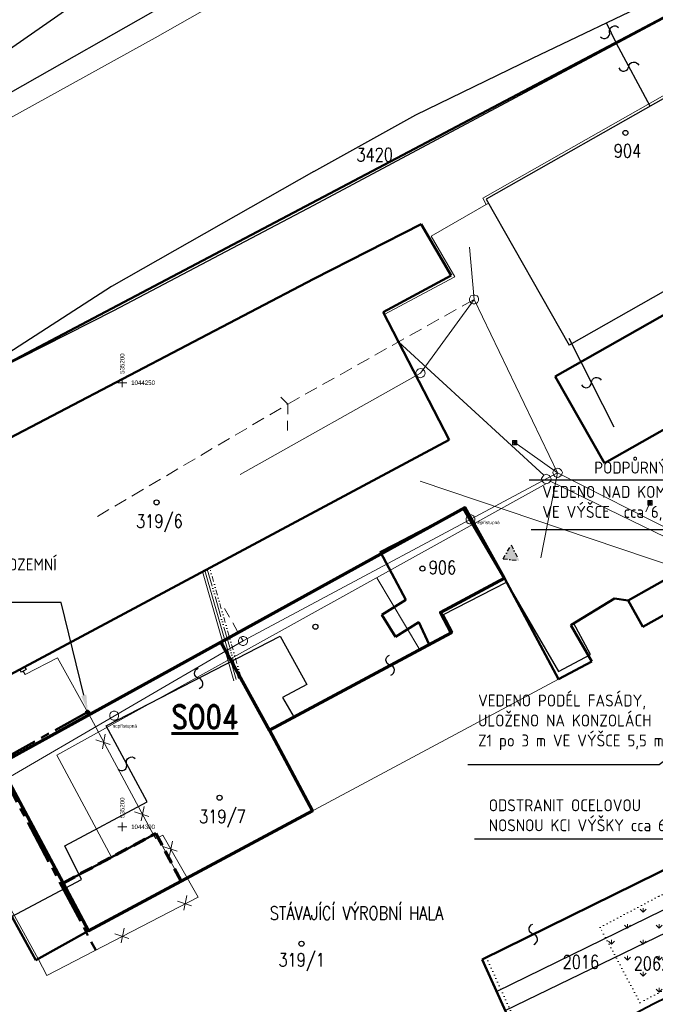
# Model space of a CAD drawing. Header units: millimetres. Extents: x 657207 to 1144608, y -1280639 to -942128.
# Tile 3 of 17: x 764292 to 835832, y -1160801 to -1049948. Entities that reach past the tile are written whole.
import ezdxf
from ezdxf import colors
from ezdxf.entities.mleader import LeaderData, LeaderLine
from ezdxf.enums import TextEntityAlignment as Align
from ezdxf.lldxf.tags import DXFTag
from ezdxf.math import Vec2, Vec3

# ---------------------------------------------------------------- set-up
doc = ezdxf.new("R2010")
doc.units = ezdxf.units.MM
for name, pattern in [('ACAD_ISO06W100', [36, 24, -3, 0, -3, 0, -3, 0, -3]), ('DASHDOT', [0.5, 0.25, -0.125, 0, -0.125]), ('DASHED', [4.5, 3, -1.5]), ('DGN Style 2', [1864.39533, 1118.637198, -745.758132]), ('DIVIDE', [8, 3, -1.5, 0.25, -1.5, 0.25, -1.5]), ('DOT2', [0.875, 0.125, -0.75]), ('I-PLYN', [760, 500, -80, 100, -80])]:
    doc.linetypes.add(name, pattern=pattern)
for name, color, linetype, lineweight in [('hranice', 3, 'Continuous', 20), ('IN_C_TENKA', 7, 'Continuous', 18), ('IN_NS_TLUSTA', 1, 'Continuous', 60), ('IN_SRAFY', 13, 'Continuous', 9), ('OstElektroNnPodz', 1, '660B', 13), ('OstKanDest', 32, '626B', 13), ('OstKanSplask', 34, 'KANALIZACE_SPLASKOVA_PODZ', 13), ('OstPlynNtl', 30, '633B', 13), ('OstSdelovaci', 216, 'EL_VEDENI_SLABOPROUD_PODZ', 13), ('OstVodPitna', 150, '616B', 13), ('Plyn', 7, 'Continuous', 30), ('Vrstva 1', 7, 'Continuous', 0), ('Vrstva 34', 7, 'Continuous', 0), ('Vrstva 39', 7, 'Continuous', 0), ('Vrstva 6', 7, 'Continuous', 0)]:
    doc.layers.add(name, color=color, linetype=linetype, lineweight=lineweight)
for name, color, linetype in [('IN_BP_BOURACI PRACE', 40, 'Continuous'), ('IN_MODUL_SYSTEM', 7, 'DASHDOT'), ('IN_TEXT', 7, 'Continuous'), ('KATASTR', 251, 'Continuous')]:
    doc.layers.add(name, color=color, linetype=linetype)
doc.styles.add('iso', font='isocp.shx')
doc.styles.add('Koty', font='romand.shx', dxfattribs={"width": 0.8})
doc.styles.get("Standard").update_dxf_attribs({"font": 'iso.shx'})
doc.styles.add('Style-cs_Working', font='cs_Working.shx')
doc.linetypes.add('616B', pattern='A,5,-2,5,-5.5,[145,stn.shx,S=0.1,R=0,X=0,Y=0],-5.5,5,-2', length=30)
doc.linetypes.add('626B', pattern='A,5,-2,5,-5.5,[150,stn.shx,S=0.1,R=0,X=0,Y=0],-5.5,5,-2', length=30)
doc.linetypes.add('633B', pattern='A,5,-2,5,-5.5,[155,stn.shx,S=0.1,R=0,X=0,Y=0],-5.5,5,-2', length=30)
doc.linetypes.add('660B', pattern='A,5,-2,5,-5.5,[166,stn.shx,S=0.1,R=0,X=0,Y=0],-5.5,5,-2', length=30)
doc.linetypes.add('EL_VEDENI_NADZ', pattern='A,10,-15,[107,cadkon.shx,S=5,R=0,X=0,Y=0],-50,10,-10', length=95)
doc.linetypes.add('EL_VEDENI_SLABOPROUD_PODZ', pattern='A,35,-30,[116,cadkon.shx,S=5,R=0,X=0,Y=0],-35', length=100)
doc.linetypes.add('KANALIZACE_SPLASKOVA_PODZ', pattern='A,35,-15,[102,cadkon.shx,S=5,R=0,X=0,Y=5],-5,[102,cadkon.shx,S=5,R=0,X=20,Y=5],30,-15', length=100)
doc.linetypes.add('OCH_PASMO_PRUM_ZAVODU', pattern='A,17.5,[134,cadkon.shx,S=5,R=0,X=0,Y=-5],17.5,-10,0,-10', length=55)
tags = doc.linetypes.add('PLYN', pattern='A,12.7,-5.08,["GAS",Standard,S=2.54,R=0,X=-2.54,Y=-1.27],-6.35', length=24.13).pattern_tags.tags
tags[6] = DXFTag(74, 10)
doc.linetypes.add('PRIMARNI_TEPLOVOD_NADZ', pattern='A,10,-15,[123,cadkon.shx,S=1.25,R=0,X=0,Y=0],-50,10,-10', length=95)
doc.linetypes.add('VODOVOD_NADZ', pattern='A,10,-15,[119,cadkon.shx,S=1.25,R=0,X=0,Y=0],-50,10,-10', length=95)

# ---------------------------------------------------------------- blocks, each defined once
blk = doc.blocks.new('Z630')
at = {"layer": 'Vrstva 34', "color": 32, "linetype": 'Continuous', "lineweight": 0}
for p, q in [((-0.25, 0.25), (-0.25, -0.25)), ((0.25, 0.25), (-0.25, 0.25)), ((-0.25, 0.25), (-0.15, 0.15)), ((-0.15, 0.15), (0.15, 0.15)), ((0.15, 0.05), (-0.15, 0.05)), ((-0.15, 0.05), (-0.15, -0.05)), ((0.15, 0.15), (0.15, 0.05)), ((0.25, -0.25), (0.25, 0.25)), ((-0.25, -0.25), (0.25, -0.25)), ((-0.15, -0.05), (0.15, -0.05)), ((0.15, -0.15), (-0.15, -0.15)), ((0.15, -0.05), (0.15, -0.15))]:
    blk.add_line(p, q, dxfattribs=at)
blk = doc.blocks.new('Z620_2')
at = {"layer": 'Vrstva 34', "color": 32, "linetype": 'Continuous', "lineweight": 0}
for p, q in [((-0.5, 0.1), (-0.45, 0.25)), ((-0.5, -0.1), (-0.5, 0.1)), ((-0.45, 0.25), (-0.35, 0.4)), ((-0.35, 0.4), (-0.1, 0.5)), ((-0.1, 0.5), (0.1, 0.5)), ((0.1, 0.5), (0.35, 0.4)), ((0.35, 0.4), (0.45, 0.25)), ((0.45, 0.25), (0.5, 0.1)), ((0.5, 0.1), (0.5, -0.1)), ((-0.4, -0.35), (-0.5, -0.1)), ((-0.25, -0.45), (-0.4, -0.35)), ((-0.1, -0.5), (-0.25, -0.45)), ((0.1, -0.5), (-0.1, -0.5)), ((0.25, -0.45), (0.1, -0.5)), ((0.4, -0.35), (0.25, -0.45)), ((0.5, -0.1), (0.4, -0.35))]:
    blk.add_line(p, q, dxfattribs=at)
blk = doc.blocks.new('Z620')
at = {"layer": 'Vrstva 34', "color": 32, "linetype": 'Continuous', "lineweight": 13}
for p, q in [((-0.5, 0.1), (-0.45, 0.25)), ((-0.5, -0.1), (-0.5, 0.1)), ((-0.45, 0.25), (-0.35, 0.4)), ((-0.35, 0.4), (-0.1, 0.5)), ((-0.1, 0.5), (0.1, 0.5)), ((0.1, 0.5), (0.35, 0.4)), ((0.35, 0.4), (0.45, 0.25)), ((0.45, 0.25), (0.5, 0.1)), ((0.5, 0.1), (0.5, -0.1)), ((-0.4, -0.35), (-0.5, -0.1)), ((-0.25, -0.45), (-0.4, -0.35)), ((-0.1, -0.5), (-0.25, -0.45)), ((0.1, -0.5), (-0.1, -0.5)), ((0.25, -0.45), (0.1, -0.5)), ((0.4, -0.35), (0.25, -0.45)), ((0.5, -0.1), (0.4, -0.35))]:
    blk.add_line(p, q, dxfattribs=at)

msp = doc.modelspace()

# ---------------------------------------------------------------- hatches: boundary and pattern name
at = {"layer": 'IN_MODUL_SYSTEM', "ltscale": 2000}
h = msp.add_hatch(color=256, dxfattribs=at)
h.dxf.hatch_style = 1
h.paths.add_polyline_path([(820508.5, -1110830.6), (819616.2, -1109077.7), (818697.3, -1110649)])
at = {"layer": 'IN_SRAFY'}
h = msp.add_hatch(dxfattribs=at)
h.set_pattern_fill('GRASS', color=74, scale=100)
h.set_pattern_definition([(90, (692592, -1277962), (-1796.051, 1796.051), [476.25, -3115.852]), (45, (692592, -1277962), (-1796.05, 1796.05), [476.25, -2063.75]), (135, (692592, -1277962), (-1796.05, -1796.05), [476.25, -2063.75])])
h.paths.add_polyline_path([(847327.3, -1153637.9), (844828.9, -1148910), (831376.4, -1155454.3), (834108.1, -1160623.6)])
h.paths.add_polyline_path([(844828.9, -1148910), (843696.8, -1146767.6), (830257.7, -1153337.3), (831376.4, -1155454.3)])
h.paths.add_polyline_path([(840686.4, -1148853.2, -0.9407376), (841683.3, -1148853.2), (841683.3, -1149722.6, -0.87642233), (840686.4, -1149713.7)], flags=16)
h.paths.add_polyline_path([(843696.8, -1146767.6), (842843.8, -1145153.5), (829624.5, -1152139.2), (830257.7, -1153337.3)])

# ---------------------------------------------------------------- linework, layer by layer
at = {"layer": 'hranice', "linetype": 'OCH_PASMO_PRUM_ZAVODU', "lineweight": 40, "ltscale": 100}
msp.add_spline([(775149.2, -1258898.6), (781910.2, -1250492.5), (784017, -1235686.6), (787323.3, -1220431.8), (793572.1, -1210466.6), (798895.4, -1196946.1), (822522.8, -1168774.6), (872842.7, -1148633.2), (891645.7, -1145653.8), (940184.8, -1130135.9), (987716.3, -1107160.6), (1005542.4, -1097245.3), (1035338, -1090317.6), (1058861.8, -1089414.3)], degree=3, dxfattribs=at)
at = {"layer": 'IN_BP_BOURACI PRACE', "lineweight": 50}
for p, q in [((804883.4, -1109882.7), (814243.9, -1105019.9)), ((814243.9, -1105019.9), (818826.4, -1112831.1)), ((807766.6, -1115276.2), (804883.4, -1109882.7)), ((805050.8, -1116954.6), (807766.6, -1115276.2)), ((806574.6, -1119420.3), (805050.8, -1116954.6)), ((809233.9, -1117776.8), (806574.6, -1119420.3)), ((810383.5, -1120300.5), (809233.9, -1117776.8))]:
    msp.add_line(p, q, dxfattribs=at)
at = {"layer": 'IN_C_TENKA'}
for p, q in [((772041.6, -1152520.9), (824938.4, -1124202.5)), ((797247, -1139027.2), (792390.4, -1129955.4)), ((779605.6, -1141563.7), (782479.9, -1146932.7))]:
    msp.add_line(p, q, dxfattribs=at)
at = {"layer": 'IN_C_TENKA', "color": 152}
for points in [[(659496.7, -1098290.8), (676988.1, -1094578.6), (699594.6, -1088446.5), (715742.2, -1083928.2), (732535.7, -1078764.3), (758210.3, -1063756.9), (779525.1, -1051976.8), (816634.4, -1030881.4), (843165.5, -1015545), (871777.5, -1001248.3), (879320.6, -998389), (892586.2, -997869.1), (910533.7, -996829.4), (932903.1, -998389), (963075.7, -1003327.8), (1007027.8, -1007245.3), (1037813.6, -1005936.1), (1057348.4, -1004624.9)], [(1057348.4, -1041384.4), (1046760.5, -1041769.1), (1014519.8, -1040236.8), (982419.6, -1037296.2), (966102, -1034890.3), (946039.4, -1030345.7), (932493, -1028427.6), (917437.6, -1027480.7), (899750.1, -1029269.4), (883957.7, -1032004.9), (859144.3, -1037836.6), (827917.3, -1054319), (799932.1, -1069090.3), (758273.7, -1091078.7), (745936.9, -1099153.6), (734921.7, -1108329.2), (710468.3, -1128698.7), (709639.9, -1132517.9), (716976.2, -1156486.8), (727014.2, -1176889.6), (735840.2, -1215314.4), (740053.4, -1249190.8), (741413.2, -1261231), (741254.4, -1264708.1)]]:
    msp.add_lwpolyline(points, dxfattribs=at)
at = {"layer": 'IN_C_TENKA', "color": 165, "lineweight": 50}
msp.add_lwpolyline([(758273.7, -1091078.7), (859144.3, -1037836.6)], dxfattribs=at)
at = {"layer": 'IN_C_TENKA', "color": 3, "linetype": 'DOT2', "lineweight": 20, "ltscale": 500}
for points in [[(842843.8, -1145153.5), (847327.3, -1153637.9), (834108.1, -1160623.6), (829624.5, -1152139.2), (842843.8, -1145153.5)], [(816805.1, -1155526.6), (823277.6, -1169683.5), (810983, -1176005.3), (789476.2, -1190620.7), (787493.7, -1190856.5), (785959.4, -1188518.8), (786512.8, -1186055.4), (789563, -1184928.9), (793875, -1183706.9), (809966.1, -1174767.1)]]:
    msp.add_lwpolyline(points, dxfattribs=at)
at = {"layer": 'IN_MODUL_SYSTEM', "ltscale": 2000}
for p, q in [((818697.3, -1110649), (819616.2, -1109077.7)), ((819616.2, -1109077.7), (820508.5, -1110830.6)), ((818697.3, -1110649), (820508.5, -1110830.6))]:
    msp.add_line(p, q, dxfattribs=at)
at = {"layer": 'IN_NS_TLUSTA'}
msp.add_line((792400.7, -1129974.7), (786928.6, -1120045.5), dxfattribs=at)
at = {"layer": 'IN_NS_TLUSTA', "linetype": 'DASHED', "ltscale": 500}
for p, q in [((769167.3, -1147151.8), (779605.6, -1141563.7)), ((779605.6, -1141563.7), (782479.9, -1146932.7))]:
    msp.add_line(p, q, dxfattribs=at)
at = {"layer": 'IN_NS_TLUSTA'}
msp.add_lwpolyline([(761998.1, -1133760.1), (769167.3, -1147151.8), (772041.6, -1152520.9), (782479.9, -1146932.7), (797247, -1139027.2), (792390.4, -1129955.4), (812872.7, -1118988.4), (811649.9, -1116673), (818845.3, -1112820.9), (814414.8, -1104872.3)], close=True, dxfattribs=at)
at = {"layer": 'KATASTR'}
for p, q in [((797397.2, -1029390.9), (750050.6, -1062441)), ((797397.2, -1070814.6), (859144.3, -1037836.6)), ((797397.2, -1038707.5), (743984.2, -1069089.3)), ((822023.4, -1054279.2), (845151.4, -1043191.6)), ((831459, -1052622.9), (830341.3, -1050291.6)), ((835238.1, -1059698.8), (831459, -1052622.9)), ((808886.3, -1060678), (822023.4, -1054279.2)), ((797397.2, -1067058.3), (808886.3, -1060678)), ((797397.2, -1067058.3), (774641.9, -1079973.2)), ((774879.1, -1082705.2), (797397.2, -1070814.6)), ((774641.9, -1079973.2), (757761, -1090881.1)), ((758273.7, -1091078.7), (774879.1, -1082705.2)), ((826095.2, -1085807.4), (831182.1, -1095794.6)), ((804860.1, -1109839.3), (814243.9, -1105019.9)), ((814243.9, -1105019.9), (819104.9, -1113305.8)), ((807766.6, -1115276.2), (804860.1, -1109839.3)), ((832790.3, -1115333), (838103.8, -1112333.2)), ((811989.8, -1116908.1), (819082.9, -1113262.8)), ((819082.9, -1113262.8), (824923.9, -1123313.4)), ((826341.7, -1118121.5), (831237.7, -1115126.1)), ((831237.7, -1115126.1), (832790.3, -1115333)), ((805050.8, -1116954.6), (807766.6, -1115276.2)), ((806574.6, -1119420.3), (805050.8, -1116954.6)), ((813029.5, -1118904), (811989.8, -1116908.1)), ((809233.9, -1117776.8), (806574.6, -1119420.3)), ((810383.5, -1120300.5), (809233.9, -1117776.8)), ((828525.1, -1121426.1), (826636.6, -1117871.2)), ((774007.3, -1129461.6), (793618.5, -1119349.4)), ((793618.5, -1119349.4), (796613.8, -1124782.6)), ((795183, -1128513.1), (813029.5, -1118904)), ((824923.9, -1123313.4), (828525.1, -1121426.1)), ((796613.8, -1124782.6), (793879.3, -1126254.8)), ((793879.3, -1126254.8), (795183, -1128513.1)), ((778648.1, -1137991.7), (774007.3, -1129461.6)), ((769389.8, -1142960.3), (778648.1, -1137991.7)), ((818948.3, -1161500.3), (863764.8, -1139698.2)), ((771265.6, -1146741.6), (769389.8, -1142960.3)), ((817964.5, -1159346.9), (849701.6, -1143832.2)), ((763388.4, -1150916.7), (771265.6, -1146741.6))]:
    msp.add_line(p, q, dxfattribs=at)
at = {"layer": 'KATASTR', "color": 7, "lineweight": 50}
for p, q in [((797397.2, -1079106.3), (809486.1, -1072951.4)), ((809486.1, -1072951.4), (812837.7, -1078767)), ((845508.5, -1078245.9), (824564.2, -1090132)), ((797397.2, -1079106.3), (724808.7, -1117147.1)), ((812837.7, -1078767), (805185.5, -1082864.1)), ((805185.5, -1082864.1), (812616.6, -1097235.6)), ((824564.2, -1090132), (830096.2, -1099879.7)), ((830096.2, -1099879.7), (843679.5, -1092171)), ((735902.3, -1138304.6), (812616.6, -1097235.6)), ((811649.9, -1116673), (818826.4, -1112831.1)), ((818845.3, -1112820.9), (824938.4, -1124202.5)), ((832790.3, -1115333), (838103.8, -1112333.2)), ((826341.7, -1118121.5), (831237.7, -1115126.1)), ((831237.7, -1115126.1), (832790.3, -1115333)), ((834415.6, -1118315.7), (832790.3, -1115333)), ((839773.6, -1115290.8), (834415.6, -1118315.7)), ((812873.4, -1118989.8), (811649.9, -1116673)), ((828696.1, -1122190.9), (826341.7, -1118121.5)), ((792390.4, -1129955.4), (812873.4, -1118989.8)), ((824938.4, -1124202.5), (828696.1, -1122190.9)), ((766107.3, -1155843.3), (756995.1, -1139332.4)), ((779605.6, -1141563.7), (769167.3, -1147151.8)), ((841841.8, -1143197.6), (816326.9, -1155762.1)), ((769167.3, -1147151.8), (772041.6, -1152520.9)), ((772041.6, -1152520.9), (766107.3, -1155843.3)), ((822009.9, -1168202), (816326.9, -1155762.1))]:
    msp.add_line(p, q, dxfattribs=at)
at = {"layer": 'KATASTR'}
for points in [[(829680.8, -1051865.2, 0.7743875), (830694.1, -1051350.9, -0.78129221), (831706.6, -1050837)], [(831724.3, -1055379.5, 0.7743875), (832850.5, -1055228.4, -0.78129221), (833976, -1055077.5)], [(827534.9, -1091071.2, 0.7743875), (828638.7, -1090801, -0.78129221), (829741.6, -1090531)], [(806059.4, -1123745.6, 0.7743875), (805994.1, -1122611.1, -0.78129221), (805928.8, -1121477.5)], [(784509.2, -1125233.2, 0.7743875), (784443.8, -1124098.8, -0.78129221), (784378.5, -1122965.1)], [(775371.1, -1134340, 0.7743875), (776327.7, -1133726.7, -0.78129221), (777283.6, -1133113.7)], [(822172.1, -1154050.3, 0.7743875), (822106.8, -1152915.8, -0.78129221), (822041.5, -1151782.2)]]:
    msp.add_lwpolyline(points, format="xyb", dxfattribs=at)
for centre in [(832472.1, -1062690.8), (779704, -1104299.7), (809624.2, -1111742.8), (797574.3, -1118289.8), (786796.9, -1137544.9), (796009.6, -1153975.5)]:
    msp.add_circle(centre, 285.6, dxfattribs=at)
at = {"layer": 'OstElektroNnPodz', "linetype": 'EL_VEDENI_NADZ', "lineweight": 13, "ltscale": 20}
msp.add_line((788652, -1124243.6), (785142.5, -1111943.9), dxfattribs=at)
at = {"layer": 'OstKanDest', "ltscale": 500}
for p, q in [((815437.2, -1081445.4), (814915.2, -1075573.4)), ((809413.2, -1089739.4), (815437.2, -1081445.4)), ((815437.2, -1081445.4), (824833.2, -1100952.4)), ((789125.5, -1101138.4), (809413.2, -1089739.4)), ((820011.2, -1097559.4), (824833.2, -1100952.4)), ((789426.2, -1119893.4), (824833.2, -1100952.4)), ((822954.2, -1110536.4), (824837.2, -1100953.4)), ((824833.2, -1100952.4), (855292.2, -1116499.4)), ((757862.2, -1138276.4), (789426.2, -1119893.4))]:
    msp.add_line(p, q, dxfattribs=at)
at = {"layer": 'OstKanDest', "linetype": 'DASHED', "ltscale": 500}
for p, q in [((794464.2, -1093229.4), (815437.2, -1081445.4)), ((773050.2, -1105865.4), (794464.2, -1093229.4))]:
    msp.add_line(p, q, dxfattribs=at)
at = {"layer": 'OstKanSplask', "ltscale": 100}
for p, q in [((806925, -1086228.2), (823302, -1101227.9)), ((768471, -1132733.4), (823604, -1102177.1)), ((824014.3, -1101900.6), (858239.6, -1118561.6)), ((774625.6, -1144229.7), (768471, -1132733.4))]:
    msp.add_line(p, q, dxfattribs=at)
at = {"layer": 'OstKanSplask', "ltscale": 50}
msp.add_line((809317.7, -1120902.5), (804494.7, -1112768), dxfattribs=at)
at = {"layer": 'OstPlynNtl', "linetype": 'PLYN', "ltscale": 300}
for p, q in [((851488.6, -1050131.8), (816403.7, -1070042.2)), ((817062.4, -1070588.2), (810612.6, -1074305.3)), ((810612.6, -1074305.3), (813252.2, -1078885.4)), ((813252.2, -1078885.4), (805327.1, -1083128.5)), ((764908.3, -1123673.9), (768563.4, -1121775.3)), ((772332.7, -1128613.9), (768563.4, -1121775.3)), ((774149.5, -1132007.5), (772303.2, -1128558.8)), ((774149.5, -1132007.5), (779341.1, -1141705.3)), ((780408.9, -1141754.5), (784383.8, -1148723.2)), ((766369.9, -1155698.3), (761813.9, -1147442.9)), ((784383.8, -1148723.2), (767351, -1157575.8))]:
    msp.add_line(p, q, dxfattribs=at)
at = {"layer": 'OstPlynNtl'}
msp.add_line((816799.5, -1070739.7), (816403.7, -1070042.2), dxfattribs=at)
at = {"layer": 'OstPlynNtl', "linetype": 'PLYN', "ltscale": 100}
for p, q in [((764908.3, -1123673.9), (764699.2, -1123282)), ((779341.1, -1141705.3), (779604.2, -1142144.3)), ((779604.2, -1142144.3), (780408.9, -1141754.5)), ((766369.1, -1155696.7), (767351, -1157575.8))]:
    msp.add_line(p, q, dxfattribs=at)
at = {"layer": 'OstSdelovaci', "linetype": 'PRIMARNI_TEPLOVOD_NADZ', "ltscale": 25}
msp.add_line((788387.5, -1124385.2), (784878, -1112085.5), dxfattribs=at)
at = {"layer": 'OstVodPitna', "linetype": 'VODOVOD_NADZ', "ltscale": 100}
msp.add_line((809372, -1101916.3), (843463.6, -1113411.2), dxfattribs=at)
at = {"layer": 'OstVodPitna', "linetype": 'ACAD_ISO06W100', "lineweight": 13, "ltscale": 100}
msp.add_line((788916.5, -1124102), (785407, -1111802.3), dxfattribs=at)
at = {"layer": 'OstVodPitna', "linetype": 'DIVIDE', "lineweight": 13, "ltscale": 200}
msp.add_line((789181, -1123960.4), (785671.5, -1111660.7), dxfattribs=at)
at = {"layer": 'Plyn', "color": 20, "linetype": 'I-PLYN', "lineweight": 50, "ltscale": 10}
for q in [(771938, -1127894.8), (772860.8, -1154712.1)]:
    msp.add_line((761627.2, -1133628.1), q, dxfattribs=at)
at = {"layer": 'Plyn', "lineweight": 18, "ltscale": 100}
for p, q in [((773925.4, -1130400.2), (773595.3, -1132044)), ((772863.7, -1131019.8), (774457.3, -1131540.9)), ((777227, -1139132.3), (778820.6, -1139653.4)), ((778288.7, -1138512.7), (777958.6, -1140156.5)), ((781475.2, -1142416.4), (781145.1, -1144060.3)), ((780413.5, -1143036.1), (782007.1, -1143557.2)), ((782040.8, -1149184.8), (783634.4, -1149705.9)), ((783102.5, -1148565.1), (782772.4, -1150209)), ((774982.4, -1152853.3), (776576, -1153374.4)), ((776044.1, -1152233.6), (775714, -1153877.5))]:
    msp.add_line(p, q, dxfattribs=at)
at = {"layer": 'Plyn', "ltscale": 100}
msp.add_lwpolyline([(764316.6, -1123089.4), (764846, -1122806.9), (765010.7, -1123115.7), (764481.4, -1123398.2)], close=True, dxfattribs=at)
at = {"layer": 'Plyn', "color": 40, "linetype": 'I-PLYN', "lineweight": 53, "ltscale": 100}
msp.add_circle((771936, -1127895.9), 136.5, dxfattribs=at)
at = {"layer": 'Vrstva 1', "color": 3, "linetype": 'Continuous', "lineweight": 0}
for p, q in [((775833.2, -1090319.4), (775833.2, -1091319.4)), ((775333.2, -1090819.4), (776333.2, -1090819.4)), ((775833.2, -1140319.4), (775833.2, -1141319.4)), ((775333.2, -1140819.4), (776333.2, -1140819.4))]:
    msp.add_line(p, q, dxfattribs=at)
at = {"layer": 'Vrstva 34', "color": 32, "linetype": 'DGN Style 2', "lineweight": 13}
for p, q in [((794464.2, -1093229.4), (793436.2, -1092175.4)), ((794464.2, -1093229.4), (794434.2, -1096476.4)), ((835231.2, -1104344.4), (834532.2, -1105902.4)), ((787340.2, -1116234.4), (789426.2, -1119893.4))]:
    msp.add_line(p, q, dxfattribs=at)
at = {"layer": 'Vrstva 6', "color": 1, "linetype": 'Continuous', "lineweight": 30}
for p, q in [((851375.1, -1050541.1), (816812.7, -1070155)), ((816812.7, -1070155), (826140.9, -1086592.6)), ((844373.4, -1076245.8), (826140.9, -1086592.6))]:
    msp.add_line(p, q, dxfattribs=at)

# ---------------------------------------------------------------- block references
at = {"layer": 'OstKanDest', "ltscale": 500, "xscale": 999.9976885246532, "yscale": 999.9976885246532, "zscale": 999.9976885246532, "rotation": 42.64807170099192}
msp.add_blockref('Z620_2', (824837.2, -1100953.4), dxfattribs=at)
at = {"layer": 'OstKanSplask', "xscale": 1000, "yscale": 1000, "zscale": 1000}
msp.add_blockref('Z620', (815437.2, -1081445.4), dxfattribs=at)
at = {"layer": 'OstKanSplask', "xscale": 999.9976885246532, "yscale": 999.9976885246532, "zscale": 999.9976885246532, "rotation": 42.64807170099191}
msp.add_blockref('Z620_2', (809413.2, -1089739.4), dxfattribs=at)
at = {"layer": 'OstKanSplask', "ltscale": 100, "xscale": 999.9976885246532, "yscale": 999.9976885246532, "zscale": 999.9976885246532, "rotation": 42.64807170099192}
msp.add_blockref('Z620_2', (823567.2, -1101663.4), dxfattribs=at)
at = {"layer": 'Vrstva 34', "color": 32, "linetype": 'Continuous', "lineweight": 13, "xscale": 1000, "yscale": 1000, "zscale": 1000}
for name, p in [('Z630', (820003.2, -1097568.4)), ('Z620', (815030.2, -1106205.4)), ('Z620', (789426.2, -1119893.4)), ('Z620', (774924.2, -1128301.4))]:
    msp.add_blockref(name, p, dxfattribs=at)
at = {"layer": 'Vrstva 34', "color": 32, "linetype": 'Continuous', "lineweight": 0, "xscale": 1000, "yscale": 1000, "zscale": 1000}
msp.add_blockref('Z630', (835227.2, -1104343.4), dxfattribs=at)

# ---------------------------------------------------------------- texts
at = {"layer": 'IN_NS_TLUSTA', "insert": (781382, -1127097.6), "char_height": 2000, "width": 30420.26, "attachment_point": 1, "style": 'Koty'}
msp.add_mtext('{\\H1.3333x;\\LSO04}', dxfattribs=at)
at = {"layer": 'IN_TEXT', "insert": (792441.2, -1149774.4), "char_height": 1500, "width": 24864.221, "attachment_point": 1, "style": 'Koty'}
msp.add_mtext('STÁVAJÍCÍ VÝROBNÍ HALA', dxfattribs=at)
at = {"layer": 'KATASTR', "char_height": 1500, "width": 486.766, "attachment_point": 1, "style": 'Koty'}
for s, insert in [('904', (831158.9, -1063978)), ('3420', (802191.6, -1064395.8)), ('319/6', (777395.1, -1105655.8)), ('906', (810331.8, -1110863.5)), ('319/7', (784488, -1138900.9)), ('319/1', (793411.3, -1155053.4)), ('2016', (825400.7, -1155285.4)), ('2062/3', (833395.3, -1155467.3))]:
    msp.add_mtext(s, dxfattribs=dict(at, insert=insert))
at = {"layer": 'Vrstva 34', "color": 32, "linetype": 'Continuous', "lineweight": 13, "style": 'Style-cs_Working'}
for p in [(816949.9, -1106554.9), (776119.9, -1129469.9)]:
    msp.add_text('nepřístupná', height=374.994, dxfattribs=at).set_placement(p, align=Align.MIDDLE_CENTER)
at = {"layer": 'Vrstva 39', "color": 2, "linetype": 'Continuous', "lineweight": 0, "style": 'Style-cs_Working'}
for p in [(775833.2, -1089819.4), (775833.2, -1139819.4)]:
    msp.add_text('535200', height=500, rotation=90, dxfattribs=at).set_placement(p, align=Align.MIDDLE_LEFT)
for s, p in [('1044250', (776833.2, -1090819.4)), ('1044300', (776833.2, -1140819.4))]:
    msp.add_text(s, height=500, dxfattribs=at).set_placement(p, align=Align.MIDDLE_LEFT)

# ---------------------------------------------------------------- leaders
at = {"layer": 'hranice'}
ml = msp.add_multileader_mtext('Standard', dxfattribs=at)
ml.set_content('{\\H0.75x;PODPŮRNÝ SLOUP}', color=256, style='iso')
ml.set_leader_properties()
ml.build(insert=Vec2(0, 0))
ml.multileader.update_dxf_attribs({"text_left_attachment_type": 5, "text_right_attachment_type": 5, "arrow_head_size": 1800})
ctx = ml.context
ctx.base_point, ctx.char_height, ctx.arrow_head_size, ctx.plane_origin = Vec3(828956.4, -1101798.3), 1800, 1800, Vec3(792206.2, -1128775.9)
ctx.left_attachment, ctx.right_attachment = 5, 5
notes = []
notes.append((ctx, [(0, (1, 1, 0), (843143.4, -1101798.3), (-1, 0), 8, [(0, [(854427.5, -1111366.7)], 0, [])])]))
ctx.mtext.insert, ctx.mtext.width, ctx.mtext.defined_height, ctx.mtext.flow_direction = Vec3(828958.4, -1099705.8), 21301.012, 7687, 5
ml = msp.add_multileader_mtext('Standard', dxfattribs=at)
ml.set_content('{\\H0.75x;VEDENO NAD KOMUNIKACÍ VE VÝŠCE  cca 6,3 m}', color=256, style='iso')
ml.set_leader_properties()
ml.build(insert=Vec2(0, 0))
ml.multileader.update_dxf_attribs({"text_left_attachment_type": 5, "text_right_attachment_type": 5, "arrow_head_size": 1800})
ctx = ml.context
ctx.base_point, ctx.char_height, ctx.arrow_head_size, ctx.plane_origin = Vec3(823111.8, -1107401), 1800, 1800, Vec3(790987.5, -1133199.9)
ctx.left_attachment, ctx.right_attachment = 5, 5
notes.append((ctx, [(0, (1, 1, 0), (843387.3, -1107401), (-1, 0), 8, [(0, [(847998.7, -1115133.6)], 0, [])])]))
ctx.mtext.insert, ctx.mtext.width, ctx.mtext.defined_height, ctx.mtext.flow_direction = Vec3(823113.8, -1102436), 21301.012, 7687, 5
ml = msp.add_multileader_mtext('Standard', dxfattribs=at)
ml.set_content('{\\H0.75x;NAPOJIT NA PODZEMNÍ VEDENÍ PLYNU}', color=256, style='iso')
ml.set_leader_properties()
ml.build(insert=Vec2(0, 0))
ml.multileader.update_dxf_attribs({"text_left_attachment_type": 5, "text_right_attachment_type": 5, "arrow_head_size": 1800})
ctx = ml.context
ctx.base_point, ctx.char_height, ctx.arrow_head_size, ctx.plane_origin = Vec3(750984.9, -1115573.7), 1800, 1800, Vec3(710044.2, -1142621.7)
ctx.left_attachment, ctx.right_attachment = 5, 5
notes.append((ctx, [(0, (1, 1, 0), (768951.9, -1115573.7), (-1, 0), 8, [(0, [(771936, -1127759.4)], 0, [])])]))
ctx.mtext.insert, ctx.mtext.width, ctx.mtext.defined_height, ctx.mtext.flow_direction = Vec3(750986.9, -1110608.7), 21301.012, 7687, 5
ml = msp.add_multileader_mtext('Standard', dxfattribs=at)
ml.set_content('{\\H0.75x;VEDENO PODÉL FASÁDY, ULOŽENO NA KONZOLÁCH Z1 po 3 m VE VÝŠCE 5,5 m}', color=256, style='iso')
ml.set_leader_properties()
ml.build(insert=Vec2(0, 0))
ml.multileader.update_dxf_attribs({"text_left_attachment_type": 5, "text_right_attachment_type": 5, "arrow_head_size": 1800})
ctx = ml.context
ctx.base_point, ctx.char_height, ctx.arrow_head_size, ctx.plane_origin = Vec3(815887, -1133829.1), 1800, 1800, Vec3(777414.1, -1159319.9)
ctx.left_attachment, ctx.right_attachment = 5, 5
notes.append((ctx, [(0, (1, 1, 0), (836265.5, -1133829.1), (-1, 0), 8, [(0, [(848125.7, -1124831.2)], 0, [])])]))
ctx.mtext.insert, ctx.mtext.width, ctx.mtext.defined_height, ctx.mtext.flow_direction = Vec3(815889, -1125924.1), 21301.012, 7687, 5
ml = msp.add_multileader_mtext('Standard', dxfattribs=at)
ml.set_content('{\\H0.75x;ODSTRANIT OCELOVOU NOSNOU KCI VÝŠKY cca 6 m}', color=256, style='iso')
ml.set_leader_properties()
ml.build(insert=Vec2(0, 0))
ml.multileader.update_dxf_attribs({"text_left_attachment_type": 5, "text_right_attachment_type": 5, "arrow_head_size": 1800})
ctx = ml.context
ctx.base_point, ctx.char_height, ctx.arrow_head_size, ctx.plane_origin = Vec3(817084.9, -1142222.5), 1800, 1800, Vec3(779986.7, -1169270.6)
ctx.left_attachment, ctx.right_attachment = 5, 5
notes.append((ctx, [(0, (1, 1, 0), (838894.4, -1142222.5), (-1, 0), 8, [(0, [(857052.4, -1136138.5)], 0, [])])]))
ctx.mtext.insert, ctx.mtext.width, ctx.mtext.defined_height, ctx.mtext.flow_direction = Vec3(817086.9, -1137720.6), 23160.831, 7687, 5
for ctx, leaders in notes:
    for number, flags, end, landing, length, lines in leaders:
        leader = LeaderData()
        leader.index, (leader.has_last_leader_line, leader.has_dogleg_vector, leader.attachment_direction) = number, flags
        leader.last_leader_point, leader.dogleg_vector, leader.dogleg_length = Vec3(end), Vec3(landing), length
        for number, points, colour, breaks in lines:
            line = LeaderLine()
            line.index, line.vertices, line.color, line.breaks = number, Vec3.list(points), colors.encode_raw_color(colour), breaks
            leader.lines.append(line)
        ctx.leaders.append(leader)

doc.saveas('drawing.dxf')
